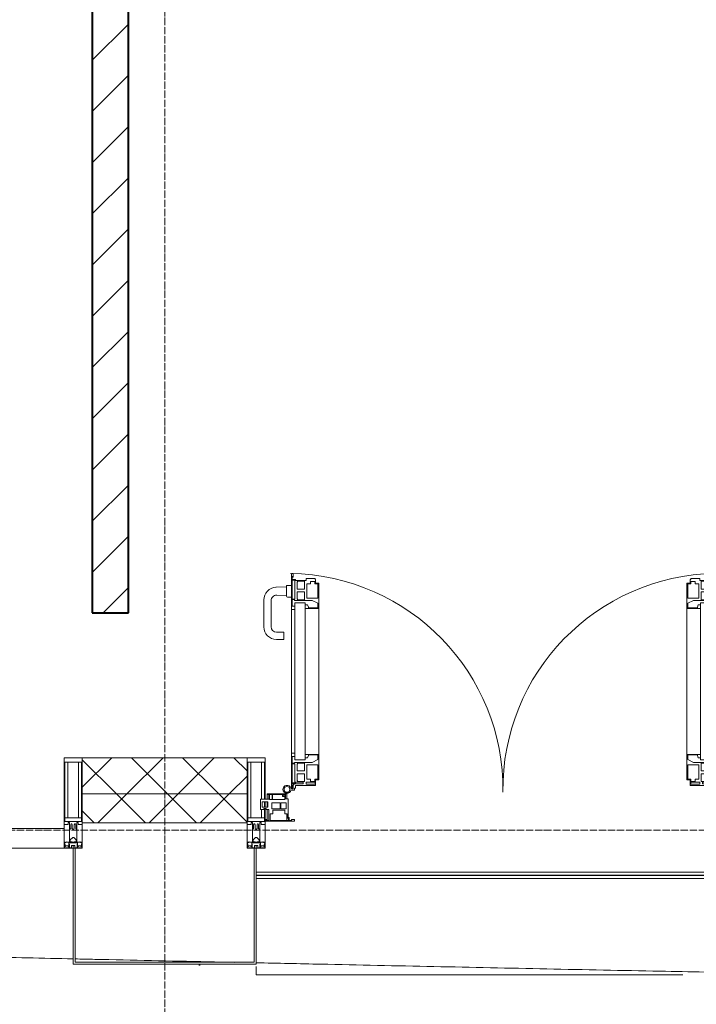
# Model space of a CAD drawing. Header units: millimetres. Extents: x 5617 to 106049, y 7718 to 209339.
# Tile 26 of 63: x 40519 to 42387, y 14919 to 17638. Entities that reach past the tile are written whole.
import ezdxf

# ---------------------------------------------------------------- set-up
doc = ezdxf.new("R2010")
doc.units = ezdxf.units.MM
doc.linetypes.add('ADSK_Линия сетки', pattern=[25, 20, -2.5, 0, -2.5])
doc.linetypes.add('Линия сетки', pattern=[25, 20, -2.5, 0, -2.5])
for name, color, linetype, lineweight in [('Двери', 7, 'Continuous', 18), ('Импосты витража', 7, 'Continuous', 18), ('Колонны', 7, 'Continuous', 18), ('Ограждение', 7, 'Continuous', 18), ('Оси', 7, 'Continuous', 9), ('Панели витража', 7, 'Continuous', 18), ('Поручни', 7, 'Continuous', 18), ('Стены разрез', 7, 'Continuous', 40), ('Стены штриховка', 7, 'Continuous', 40), ('Форма', 7, 'Continuous', 18), ('Формообразующий элемент-перекрытие', 7, 'Continuous', 18), ('Элементы узлов', 7, 'Continuous', 18)]:
    doc.layers.add(name, color=color, linetype=linetype, lineweight=lineweight)
pattern_1 = [(45, (0, 0), (-70.71068, 70.71068), []), (135, (0, 0), (-70.71068, -70.71068), [])]

# ---------------------------------------------------------------- blocks, each defined once
blk = doc.blocks.new('135_SLK_K4_AR_rvt-1-МКСС_К4_L18_61_500_')
at = {"layer": 'Стены разрез', "lineweight": 9, "true_color": 0xaaaaaa}
h = blk.add_hatch(dxfattribs=at)
h.set_pattern_fill('FP_3', color=253, style=0, pattern_type=2)
h.set_pattern_definition([(45, (0, 0), (-70.71068, 70.71068), [])])
h.paths.add_polyline_path([(114950, 16000), (115050, 16000), (115050, 19400), (114950, 19400), (114950, 16379)])
at = {"layer": 'Стены разрез', "color": 253, "true_color": 0xaaaaaa}
for p, q in [((114950, 19400), (114950, 16000)), ((115050, 16000), (115050, 19300)), ((114950, 16000), (115050, 16000))]:
    blk.add_line(p, q, dxfattribs=at)
blk = doc.blocks.new('A_PAN_ALU_Door_Double - EXT_1_Double_EQ-7506763-МКСС_К4_L18_61_500_')
at = {"layer": 'Двери', "color": 253, "lineweight": 5, "true_color": 0xaaaaaa}
for p, q in [((-575.1, -160.7), (-585.4, -160.7)), ((-575.1, -165.6), (-575.1, -160.7)), ((575.1, -160.7), (585.4, -160.7)), ((575.1, -165.6), (575.1, -160.7)), ((-583.7, -164.2), (-583.7, -262.2)), ((-581.6, -179.2), (-581.6, -164.2)), ((-581.6, -164.2), (-578.6, -164.2)), ((-572.9, -179.2), (-581.6, -179.2)), ((-581.6, -233.4), (-581.6, -180.9)), ((-581.6, -180.9), (-574.6, -180.9)), ((-578.6, -164.2), (-578.6, -174.5)), ((-575.5, -177.5), (-551.3, -177.5)), ((-572.4, -165.6), (-575.1, -165.6)), ((-574.6, -180.9), (-574.6, -233.4)), ((-572.9, -182.2), (-572.9, -179.2)), ((-551.3, -182.2), (-572.9, -182.2)), ((-572.4, -173.3), (-572.4, -165.6)), ((-517.1, -173.3), (-572.4, -173.3)), ((-567.6, -186.7), (-566.1, -184)), ((-567.6, -205.7), (-567.6, -186.7)), ((-566.1, -184), (-547.7, -184)), ((-551.3, -177.5), (-551.3, -182.2)), ((-547.7, -184), (-547.7, -205.7)), ((-543.6, -182.2), (-543.6, -176.7)), ((-543.6, -176.7), (-518.6, -176.7)), ((-518.6, -182.2), (-543.6, -182.2)), ((-531.2, -191), (-531.2, -184.4)), ((-531.2, -184.4), (-518.8, -184.4)), ((-518.8, -184.4), (-518.8, -191)), ((-518.6, -176.7), (-518.6, -182.2)), ((-517.1, -189.3), (-517.1, -173.3)), ((-508.2, -189.3), (-517.1, -189.3)), ((-508.2, -259.2), (-508.2, -189.3)), ((508.2, -189.3), (517.1, -189.3)), ((508.2, -259.2), (508.2, -189.3)), ((517.1, -173.3), (572.4, -173.3)), ((517.1, -189.3), (517.1, -173.3)), ((518.6, -176.7), (518.6, -182.2)), ((543.6, -176.7), (518.6, -176.7)), ((518.6, -182.2), (543.6, -182.2)), ((518.8, -184.4), (518.8, -191)), ((531.2, -184.4), (518.8, -184.4)), ((531.2, -191), (531.2, -184.4)), ((543.6, -182.2), (543.6, -176.7)), ((547.7, -184), (547.7, -205.7)), ((566.1, -184), (547.7, -184)), ((551.3, -177.5), (551.3, -182.2)), ((575.5, -177.5), (551.3, -177.5)), ((551.3, -182.2), (572.9, -182.2)), ((567.6, -186.7), (566.1, -184)), ((567.6, -205.7), (567.6, -186.7)), ((572.4, -165.6), (575.1, -165.6)), ((572.4, -173.3), (572.4, -165.6)), ((572.9, -179.2), (581.6, -179.2)), ((572.9, -182.2), (572.9, -179.2)), ((574.6, -180.9), (574.6, -233.4)), ((581.6, -180.9), (574.6, -180.9)), ((581.6, -164.2), (578.6, -164.2)), ((578.6, -164.2), (578.6, -174.5)), ((581.6, -179.2), (581.6, -164.2)), ((581.6, -233.4), (581.6, -180.9)), ((583.7, -164.2), (583.7, -262.2)), ((-547.7, -205.7), (-567.6, -205.7)), ((-567.6, -232.6), (-567.6, -213.6)), ((-567.6, -213.6), (-547.7, -213.6)), ((-547.7, -213.6), (-547.7, -235.3)), ((-541.3, -230.6), (-541.3, -191)), ((-541.3, -191), (-531.2, -191)), ((-518.8, -191), (-510.6, -191)), ((-510.6, -191), (-510.6, -230.6)), ((510.6, -191), (510.6, -230.6)), ((518.8, -191), (510.6, -191)), ((541.3, -191), (531.2, -191)), ((541.3, -230.6), (541.3, -191)), ((547.7, -205.7), (567.6, -205.7)), ((567.6, -213.6), (547.7, -213.6)), ((547.7, -213.6), (547.7, -235.3)), ((567.6, -232.6), (567.6, -213.6)), ((-583.7, -244.2), (-583.7, -677.3)), ((-574.6, -233.4), (-581.6, -233.4)), ((-581.6, -253.1), (-581.6, -235.1)), ((-581.6, -235.1), (-575.4, -235.1)), ((-575.4, -235.1), (-575.4, -237.1)), ((-575.4, -237.1), (-526.4, -237.1)), ((-574.6, -244.2), (-546, -244.2)), ((-574.6, -244.2), (-574.6, -677.3)), ((-566.1, -235.3), (-567.6, -232.6)), ((-547.7, -235.3), (-566.1, -235.3)), ((-546, -677.3), (-546, -244.2)), ((-510.6, -230.6), (-541.3, -230.6)), ((-526.4, -237.1), (-510.6, -244.7)), ((-510.6, -244.7), (-510.6, -257.7)), ((510.6, -230.6), (541.3, -230.6)), ((526.4, -237.1), (510.6, -244.7)), ((510.6, -244.7), (510.6, -257.7)), ((575.4, -237.1), (526.4, -237.1)), ((546, -677.3), (546, -244.2)), ((574.6, -244.2), (546, -244.2)), ((547.7, -235.3), (566.1, -235.3)), ((566.1, -235.3), (567.6, -232.6)), ((574.6, -233.4), (581.6, -233.4)), ((574.6, -244.2), (574.6, -677.3)), ((575.4, -235.1), (575.4, -237.1)), ((581.6, -235.1), (575.4, -235.1)), ((581.6, -253.1), (581.6, -235.1)), ((583.7, -244.2), (583.7, -677.3)), ((-583.7, -262.2), (-574.6, -262.2)), ((-574.6, -253.1), (-581.6, -253.1)), ((-574.6, -262.2), (-574.6, -253.1)), ((-539.3, -249.6), (-546, -249.6)), ((-546, -249.6), (-546, -259.2)), ((-546, -259.2), (-508.2, -259.2)), ((-537.1, -255.7), (-539.3, -249.6)), ((-537.1, -257.7), (-537.1, -255.7)), ((-510.6, -257.7), (-537.1, -257.7)), ((-508.2, -662.3), (-508.2, -259.2)), ((546, -259.2), (508.2, -259.2)), ((508.2, -662.3), (508.2, -259.2)), ((510.6, -257.7), (537.1, -257.7)), ((537.1, -255.7), (539.3, -249.6)), ((537.1, -257.7), (537.1, -255.7)), ((539.3, -249.6), (546, -249.6)), ((546, -249.6), (546, -259.2)), ((574.6, -253.1), (581.6, -253.1)), ((574.6, -262.2), (574.6, -253.1)), ((583.7, -262.2), (574.6, -262.2)), ((-574.6, -659.3), (-583.7, -659.3)), ((-583.7, -659.3), (-583.7, -758.9)), ((-574.6, -659.3), (-583.7, -659.3)), ((-583.7, -659.3), (-583.7, -758.9)), ((-581.6, -686.5), (-581.6, -668.4)), ((-581.6, -668.4), (-574.6, -668.4)), ((-581.6, -686.5), (-581.6, -668.4)), ((-581.6, -668.4), (-574.6, -668.4)), ((-574.6, -668.4), (-574.6, -659.3)), ((-574.6, -668.4), (-574.6, -659.3)), ((-574.6, -677.3), (-546, -677.3)), ((-508.2, -662.3), (-546, -662.3)), ((-546, -662.3), (-546, -672)), ((-508.2, -662.3), (-546, -662.3)), ((-546, -662.3), (-546, -672)), ((-546, -672), (-539.3, -672)), ((-546, -672), (-539.3, -672)), ((-539.3, -672), (-537.1, -665.9)), ((-539.3, -672), (-537.1, -665.9)), ((-537.1, -665.9), (-537.1, -663.8)), ((-537.1, -663.8), (-510.6, -663.8)), ((-537.1, -665.9), (-537.1, -663.8)), ((-537.1, -663.8), (-510.6, -663.8)), ((-510.6, -676.8), (-526.4, -684.5)), ((-510.6, -676.8), (-526.4, -684.5)), ((-510.6, -663.8), (-510.6, -676.8)), ((-510.6, -663.8), (-510.6, -676.8)), ((-508.2, -732.3), (-508.2, -662.3)), ((-508.2, -732.3), (-508.2, -662.3)), ((508.2, -662.3), (546, -662.3)), ((508.2, -732.3), (508.2, -662.3)), ((508.2, -662.3), (546, -662.3)), ((508.2, -732.3), (508.2, -662.3)), ((510.6, -663.8), (510.6, -676.8)), ((537.1, -663.8), (510.6, -663.8)), ((510.6, -663.8), (510.6, -676.8)), ((537.1, -663.8), (510.6, -663.8)), ((510.6, -676.8), (526.4, -684.5)), ((510.6, -676.8), (526.4, -684.5)), ((537.1, -665.9), (537.1, -663.8)), ((537.1, -665.9), (537.1, -663.8)), ((539.3, -672), (537.1, -665.9)), ((539.3, -672), (537.1, -665.9)), ((546, -672), (539.3, -672)), ((546, -672), (539.3, -672)), ((546, -662.3), (546, -672)), ((546, -662.3), (546, -672)), ((574.6, -677.3), (546, -677.3)), ((574.6, -659.3), (583.7, -659.3)), ((574.6, -668.4), (574.6, -659.3)), ((574.6, -659.3), (583.7, -659.3)), ((574.6, -668.4), (574.6, -659.3)), ((581.6, -668.4), (574.6, -668.4)), ((581.6, -668.4), (574.6, -668.4)), ((581.6, -686.5), (581.6, -668.4)), ((581.6, -686.5), (581.6, -668.4)), ((583.7, -659.3), (583.7, -758.9)), ((583.7, -659.3), (583.7, -758.9)), ((-575.4, -686.5), (-581.6, -686.5)), ((-575.4, -686.5), (-581.6, -686.5)), ((-581.6, -740.6), (-581.6, -688.2)), ((-581.6, -688.2), (-574.6, -688.2)), ((-581.6, -740.6), (-581.6, -688.2)), ((-581.6, -688.2), (-574.6, -688.2)), ((-526.4, -684.5), (-575.4, -684.5)), ((-575.4, -684.5), (-575.4, -686.5)), ((-526.4, -684.5), (-575.4, -684.5)), ((-575.4, -684.5), (-575.4, -686.5)), ((-574.6, -688.2), (-574.6, -740.6)), ((-574.6, -688.2), (-574.6, -740.6)), ((-567.6, -688.9), (-566.1, -686.3)), ((-567.6, -688.9), (-566.1, -686.3)), ((-567.6, -708), (-567.6, -688.9)), ((-567.6, -708), (-567.6, -688.9)), ((-566.1, -686.3), (-547.7, -686.3)), ((-566.1, -686.3), (-547.7, -686.3)), ((-547.7, -686.3), (-547.7, -708)), ((-547.7, -686.3), (-547.7, -708)), ((-541.3, -730.5), (-541.3, -691)), ((-541.3, -691), (-510.6, -691)), ((-541.3, -730.5), (-541.3, -691)), ((-541.3, -691), (-510.6, -691)), ((-510.6, -691), (-510.6, -730.6)), ((-510.6, -691), (-510.6, -730.6)), ((541.3, -691), (510.6, -691)), ((510.6, -691), (510.6, -730.6)), ((541.3, -691), (510.6, -691)), ((510.6, -691), (510.6, -730.6)), ((526.4, -684.5), (575.4, -684.5)), ((526.4, -684.5), (575.4, -684.5)), ((541.3, -730.5), (541.3, -691)), ((541.3, -730.5), (541.3, -691)), ((547.7, -686.3), (547.7, -708)), ((566.1, -686.3), (547.7, -686.3)), ((547.7, -686.3), (547.7, -708)), ((566.1, -686.3), (547.7, -686.3)), ((567.6, -688.9), (566.1, -686.3)), ((567.6, -688.9), (566.1, -686.3)), ((567.6, -708), (567.6, -688.9)), ((567.6, -708), (567.6, -688.9)), ((581.6, -688.2), (574.6, -688.2)), ((574.6, -688.2), (574.6, -740.6)), ((581.6, -688.2), (574.6, -688.2)), ((574.6, -688.2), (574.6, -740.6)), ((575.4, -684.5), (575.4, -686.5)), ((575.4, -684.5), (575.4, -686.5)), ((575.4, -686.5), (581.6, -686.5)), ((575.4, -686.5), (581.6, -686.5)), ((581.6, -740.6), (581.6, -688.2)), ((581.6, -740.6), (581.6, -688.2)), ((-547.7, -708), (-567.6, -708)), ((-547.7, -708), (-567.6, -708)), ((-567.6, -734.8), (-567.6, -715.8)), ((-567.6, -715.8), (-547.7, -715.8)), ((-567.6, -734.8), (-567.6, -715.8)), ((-567.6, -715.8), (-547.7, -715.8)), ((-547.7, -715.8), (-547.7, -737.5)), ((-547.7, -715.8), (-547.7, -737.5)), ((-531.2, -730.5), (-541.3, -730.5)), ((-531.2, -730.5), (-541.3, -730.5)), ((-531.2, -737.1), (-531.2, -730.5)), ((-531.2, -737.1), (-531.2, -730.5)), ((-510.6, -730.6), (-518.8, -730.6)), ((-518.8, -730.6), (-518.8, -737.1)), ((-510.6, -730.6), (-518.8, -730.6)), ((-518.8, -730.6), (-518.8, -737.1)), ((-517.1, -741.8), (-517.1, -732.3)), ((-517.1, -732.3), (-508.2, -732.3)), ((-517.1, -741.8), (-517.1, -732.3)), ((-517.1, -732.3), (-508.2, -732.3)), ((517.1, -732.3), (508.2, -732.3)), ((517.1, -732.3), (508.2, -732.3)), ((510.6, -730.6), (518.8, -730.6)), ((510.6, -730.6), (518.8, -730.6)), ((517.1, -741.8), (517.1, -732.3)), ((517.1, -741.8), (517.1, -732.3)), ((518.8, -730.6), (518.8, -737.1)), ((518.8, -730.6), (518.8, -737.1)), ((531.2, -730.5), (541.3, -730.5)), ((531.2, -737.1), (531.2, -730.5)), ((531.2, -730.5), (541.3, -730.5)), ((531.2, -737.1), (531.2, -730.5)), ((547.7, -708), (567.6, -708)), ((547.7, -708), (567.6, -708)), ((567.6, -715.8), (547.7, -715.8)), ((547.7, -715.8), (547.7, -737.5)), ((567.6, -715.8), (547.7, -715.8)), ((547.7, -715.8), (547.7, -737.5)), ((567.6, -734.8), (567.6, -715.8)), ((567.6, -734.8), (567.6, -715.8)), ((-583.7, -758.9), (-578.6, -758.9)), ((-583.7, -758.9), (-578.6, -758.9)), ((-574.6, -740.6), (-581.6, -740.6)), ((-574.6, -740.6), (-581.6, -740.6)), ((-581.6, -750.3), (-581.6, -742.3)), ((-581.6, -742.3), (-572.9, -742.3)), ((-581.6, -750.3), (-581.6, -742.3)), ((-581.6, -742.3), (-572.9, -742.3)), ((-579.8, -750.3), (-581.6, -750.3)), ((-579.8, -750.3), (-581.6, -750.3)), ((-578.6, -748.9), (-579.8, -748.9)), ((-579.8, -748.9), (-579.8, -750.3)), ((-578.6, -748.9), (-579.8, -748.9)), ((-579.8, -748.9), (-579.8, -750.3)), ((-578.6, -758.9), (-578.6, -748.9)), ((-578.6, -758.9), (-578.6, -748.9)), ((-572.9, -742.3), (-572.9, -739.3)), ((-572.9, -739.3), (-543.6, -739.3)), ((-572.9, -742.3), (-572.9, -739.3)), ((-572.9, -739.3), (-543.6, -739.3)), ((-566.1, -737.5), (-567.6, -734.8)), ((-566.1, -737.5), (-567.6, -734.8)), ((-547.7, -737.5), (-566.1, -737.5)), ((-547.7, -737.5), (-566.1, -737.5)), ((-543.6, -739.3), (-543.6, -744.8)), ((-543.6, -739.3), (-543.6, -744.8)), ((-543.6, -744.8), (-518.6, -744.8)), ((-543.6, -744.8), (-518.6, -744.8)), ((-518.8, -737.1), (-531.2, -737.1)), ((-518.8, -737.1), (-531.2, -737.1)), ((-518.6, -744.8), (-518.6, -741.8)), ((-518.6, -741.8), (-517.1, -741.8)), ((-518.6, -744.8), (-518.6, -741.8)), ((-518.6, -741.8), (-517.1, -741.8)), ((518.6, -741.8), (517.1, -741.8)), ((518.6, -741.8), (517.1, -741.8)), ((518.6, -744.8), (518.6, -741.8)), ((518.6, -744.8), (518.6, -741.8)), ((543.6, -744.8), (518.6, -744.8)), ((543.6, -744.8), (518.6, -744.8)), ((518.8, -737.1), (531.2, -737.1)), ((518.8, -737.1), (531.2, -737.1)), ((543.6, -739.3), (543.6, -744.8)), ((572.9, -739.3), (543.6, -739.3)), ((543.6, -739.3), (543.6, -744.8)), ((572.9, -739.3), (543.6, -739.3)), ((547.7, -737.5), (566.1, -737.5)), ((547.7, -737.5), (566.1, -737.5)), ((566.1, -737.5), (567.6, -734.8)), ((566.1, -737.5), (567.6, -734.8)), ((572.9, -742.3), (572.9, -739.3)), ((572.9, -742.3), (572.9, -739.3)), ((581.6, -742.3), (572.9, -742.3)), ((581.6, -742.3), (572.9, -742.3)), ((574.6, -740.6), (581.6, -740.6)), ((574.6, -740.6), (581.6, -740.6)), ((578.6, -748.9), (579.8, -748.9)), ((578.6, -758.9), (578.6, -748.9)), ((578.6, -748.9), (579.8, -748.9)), ((578.6, -758.9), (578.6, -748.9)), ((583.7, -758.9), (578.6, -758.9)), ((583.7, -758.9), (578.6, -758.9)), ((579.8, -748.9), (579.8, -750.3)), ((579.8, -748.9), (579.8, -750.3)), ((579.8, -750.3), (581.6, -750.3)), ((579.8, -750.3), (581.6, -750.3)), ((581.6, -750.3), (581.6, -742.3)), ((581.6, -750.3), (581.6, -742.3))]:
    blk.add_line(p, q, dxfattribs=at)
at = {"layer": 'Двери', "lineweight": 5}
for p, q in [((-625.1, -576.5), (-605.1, -576.5)), ((-605.1, -596.5), (-625.1, -596.5)), ((-605.1, -576.5), (-605.1, -596.5)), ((625.1, -576.5), (605.1, -576.5)), ((605.1, -576.5), (605.1, -596.5)), ((605.1, -596.5), (625.1, -596.5)), ((-660.1, -685.7), (-660.1, -611.5)), ((-640.1, -611.5), (-640.1, -683.8)), ((640.1, -611.5), (640.1, -683.8)), ((660.1, -685.7), (660.1, -611.5)), ((-624.5, -698.8), (-597.6, -697.7)), ((-597.6, -723.5), (-597.6, -696)), ((-595.1, -693.5), (-583.6, -693.5)), ((595.1, -693.5), (583.6, -693.5)), ((597.6, -723.5), (597.6, -696)), ((624.5, -698.8), (597.6, -697.7)), ((-597.6, -721.7), (-626.4, -720.7)), ((-583.6, -726), (-595.1, -726)), ((583.6, -726), (595.1, -726)), ((597.6, -721.7), (626.4, -720.7))]:
    blk.add_line(p, q, dxfattribs=at)
at = {"layer": 'Двери', "color": 253, "lineweight": 5, "true_color": 0xaaaaaa}
for centre, radius, start, end in [((-596.2, -162.7), 11, 9.9716, 343.953), ((-596.2, -162.6), 8, 90, 270), ((-596.2, -162.6), 8, 270, 90), ((596.2, -162.7), 11, 196.047, 170.0284), ((596.2, -162.6), 8, 90, 270), ((596.2, -162.6), 8, 270, 90), ((-583.7, -166.3), 2.03, 90, 163.9279), ((-575.5, -174.5), 3, 180, 270), ((575.5, -174.5), 3, 270, 0), ((583.7, -166.3), 2.03, 16.0721, 90)]:
    blk.add_arc(centre, radius, start, end, dxfattribs=at)
at = {"layer": 'Двери', "color": 254, "lineweight": 5, "true_color": 0xd4d4d4}
for centre, start, end in [((-596.2, -162.6), 270.9387, 0.704), ((596.2, -162.6), 179.296, 269.0613)]:
    blk.add_arc(centre, 596.2, start, end, dxfattribs=at)
at = {"layer": 'Двери', "lineweight": 5}
for centre, radius, start, end in [((-625.1, -611.5), 35, 90, 180), ((-625.1, -611.5), 15, 90, 180), ((625.1, -611.5), 35, 0, 90), ((625.1, -611.5), 15, 0, 90), ((-625.1, -685.7), 35, 180, 267.8055), ((-625.1, -683.8), 15, 180, 272.1944), ((-595.1, -696), 2.5, 90, 180), ((595.1, -696), 2.5, 0, 90), ((625.1, -683.8), 15, 267.8056, 0), ((625.1, -685.7), 35, 272.1945, 0), ((-595.1, -723.5), 2.5, 180, 270), ((595.1, -723.5), 2.5, 270, 0)]:
    blk.add_arc(centre, radius, start, end, dxfattribs=at)
at = {"layer": 'Панели витража', "color": 253, "lineweight": 5, "true_color": 0xaaaaaa}
for p, q in [((-654.3, -79.5), (-654.3, -74.5)), ((-654.3, -74.5), (-575.3, -74.5)), ((-652.8, -79.5), (-654.3, -79.5)), ((-652.8, -76.7), (-652.8, -79.5)), ((-646.3, -76.7), (-652.8, -76.7)), ((-651.2, -76.7), (-651.2, -106.6)), ((-646.3, -106.6), (-646.3, -76.7)), ((-592, -76.3), (-642.4, -76.3)), ((-642.4, -76.3), (-642.4, -95.5)), ((-596.2, -95.5), (-596.2, -76.2)), ((-592, -83.1), (-592, -76.3)), ((-590.3, -76.5), (-590.3, -84.8)), ((-583.9, -76.5), (-590.3, -76.5)), ((-583.9, -79.5), (-583.9, -76.5)), ((-575.3, -79.5), (-583.9, -79.5)), ((-575.3, -74.5), (-575.3, -79.5)), ((575.3, -74.5), (654.3, -74.5)), ((575.3, -79.5), (575.3, -74.5)), ((583.9, -79.5), (575.3, -79.5)), ((583.9, -76.5), (583.9, -79.5)), ((590.3, -76.5), (583.9, -76.5)), ((590.3, -84.8), (590.3, -76.5)), ((592, -76.3), (592, -83.1)), ((642.4, -76.3), (592, -76.3)), ((596.2, -76.2), (596.2, -95.5)), ((642.4, -95.5), (642.4, -76.3)), ((646.3, -76.7), (646.3, -106.6)), ((652.8, -76.7), (646.3, -76.7)), ((651.2, -106.6), (651.2, -76.7)), ((652.8, -79.5), (652.8, -76.7)), ((654.3, -79.5), (652.8, -79.5)), ((654.3, -74.5), (654.3, -79.5)), ((-669.2, -106.6), (-660.2, -106.6)), ((-669.2, -135.1), (-669.2, -106.6)), ((-660.2, -106.6), (-660.2, -110.1)), ((-653.3, -106.6), (-646.3, -106.6)), ((-653.3, -110.1), (-653.3, -106.6)), ((-642.4, -95.5), (-635.3, -95.5)), ((-637.8, -108.8), (-637.8, -125)), ((-615.2, -108.8), (-637.8, -108.8)), ((-635.3, -95.5), (-635.3, -105)), ((-635.3, -105), (-602.1, -105)), ((-615.2, -125), (-615.2, -108.8)), ((-613, -108.8), (-613, -125)), ((-598.7, -108.8), (-613, -108.8)), ((-602.1, -95.5), (-595.8, -95.5)), ((-602.1, -105), (-602.1, -95.5)), ((-598.7, -125), (-598.7, -108.8)), ((-595.8, -89), (-595, -88.2)), ((-595.8, -95.5), (-595.8, -89)), ((-595, -83.1), (-592, -83.1)), ((-595, -88.2), (-595, -83.1)), ((-593.3, -84.8), (-593.3, -136.5)), ((-590.3, -84.8), (-593.3, -84.8)), ((593.3, -84.8), (590.3, -84.8)), ((592, -83.1), (595, -83.1)), ((593.3, -136.5), (593.3, -84.8)), ((595, -83.1), (595, -88.2)), ((595, -88.2), (595.8, -89)), ((595.8, -89), (595.8, -95.5)), ((595.8, -95.5), (602.1, -95.5)), ((598.7, -108.8), (598.7, -125)), ((613, -108.8), (598.7, -108.8)), ((602.1, -95.5), (602.1, -105)), ((602.1, -105), (635.3, -105)), ((613, -125), (613, -108.8)), ((615.2, -108.8), (615.2, -125)), ((637.8, -108.8), (615.2, -108.8)), ((635.3, -95.5), (642.4, -95.5)), ((635.3, -105), (635.3, -95.5)), ((637.8, -125), (637.8, -108.8)), ((646.3, -106.6), (653.3, -106.6)), ((653.3, -106.6), (653.3, -110.1)), ((660.2, -106.6), (669.2, -106.6)), ((660.2, -110.1), (660.2, -106.6)), ((669.2, -106.6), (669.2, -135.1)), ((-645.9, -135.1), (-669.2, -135.1)), ((-664.2, -113.4), (-664.2, -128.4)), ((-649.2, -113.4), (-664.2, -113.4)), ((-664.2, -128.4), (-649.2, -128.4)), ((-660.2, -110.1), (-653.3, -110.1)), ((-651.2, -113.4), (-651.2, -128.4)), ((-651.2, -135.1), (-651.2, -148.5)), ((-649.2, -128.4), (-649.2, -113.4)), ((-645.9, -148.5), (-645.9, -135.1)), ((-644.3, -134.5), (-644.3, -148.2)), ((-637.3, -134.5), (-644.3, -134.5)), ((-637.8, -125), (-615.2, -125)), ((-637.3, -148.2), (-637.3, -134.5)), ((-635.9, -134.2), (-635.9, -148.4)), ((-601.9, -134.2), (-635.9, -134.2)), ((-613, -125), (-598.7, -125)), ((-601.9, -142.8), (-601.9, -134.2)), ((598.7, -125), (613, -125)), ((635.9, -134.2), (601.9, -134.2)), ((601.9, -134.2), (601.9, -142.8)), ((615.2, -125), (637.8, -125)), ((635.9, -148.4), (635.9, -134.2)), ((637.3, -134.5), (637.3, -148.2)), ((644.3, -134.5), (637.3, -134.5)), ((644.3, -148.2), (644.3, -134.5)), ((645.9, -135.1), (645.9, -148.5)), ((669.2, -135.1), (645.9, -135.1)), ((649.2, -113.4), (649.2, -128.4)), ((664.2, -113.4), (649.2, -113.4)), ((649.2, -128.4), (664.2, -128.4)), ((651.2, -128.4), (651.2, -113.4)), ((651.2, -148.5), (651.2, -135.1)), ((653.3, -110.1), (660.2, -110.1)), ((664.2, -128.4), (664.2, -113.4)), ((-651.2, -148.5), (-645.9, -148.5)), ((-651.2, -150), (-651.2, -148.5)), ((-600.3, -150), (-651.2, -150)), ((-644.3, -148.2), (-637.3, -148.2)), ((-635.9, -148.4), (-608.9, -148.4)), ((-608.9, -142.8), (-601.9, -142.8)), ((-608.9, -148.4), (-608.9, -142.8)), ((-607.5, -144.4), (-607.5, -148.7)), ((-601.5, -144.4), (-607.5, -144.4)), ((-607.5, -148.7), (-601.5, -148.7)), ((-601.5, -148.7), (-601.5, -144.4)), ((-600.3, -136.5), (-600.3, -150)), ((-593.3, -136.5), (-600.3, -136.5)), ((-600.3, -150), (-596.2, -150)), ((-596.2, -150), (-596.2, -136.5)), ((600.3, -136.5), (593.3, -136.5)), ((596.2, -136.5), (596.2, -150)), ((596.2, -150), (600.3, -150)), ((600.3, -150), (600.3, -136.5)), ((651.2, -150), (600.3, -150)), ((601.5, -144.4), (601.5, -148.7)), ((607.5, -144.4), (601.5, -144.4)), ((601.5, -148.7), (607.5, -148.7)), ((601.9, -142.8), (608.9, -142.8)), ((607.5, -148.7), (607.5, -144.4)), ((608.9, -142.8), (608.9, -148.4)), ((608.9, -148.4), (635.9, -148.4)), ((637.3, -148.2), (644.3, -148.2)), ((645.9, -148.5), (651.2, -148.5)), ((651.2, -148.5), (651.2, -150))]:
    blk.add_line(p, q, dxfattribs=at)
blk = doc.blocks.new('Rectangular Mullion - 50Wx250H-2623690-МКСС_К4_L18_61_500_')
at = {"layer": 'Элементы узлов', "color": 253, "lineweight": 5, "true_color": 0xaaaaaa}
for p, q in [((-25, 65.2), (-25, 250)), ((-25, 250), (0, 250)), ((25, 250), (0, 250)), ((25, 65.2), (25, 250)), ((-23, 237.3), (0, 237.3)), ((-23, 237.3), (-23, 73.6)), ((-14.9, 84), (-14.9, 237.3)), ((23, 237.3), (0, 237.3)), ((14.9, 84), (14.9, 237.3)), ((23, 237.3), (23, 73.6)), ((0, 84), (-23, 84)), ((0, 84), (23, 84)), ((-14, 65.2), (-25, 65.2)), ((-0.5, 73.6), (-23, 73.6)), ((-14, 71.3), (-14, 65.2)), ((-10, 71.3), (-14, 71.3)), ((-10, 53), (-10, 71.3)), ((-8.7, 53), (-7, 54.7)), ((-7, 65.2), (-5.9, 67.3)), ((-7, 65.2), (-7, 54.7)), ((-4.1, 67.3), (-5.9, 67.3)), ((-4.1, 67.3), (-2.9, 65.1)), ((-2.9, 65.1), (-2.9, 54.6)), ((-1.3, 53), (-2.9, 54.6)), ((0.5, 73.6), (23, 73.6)), ((1.3, 53), (2.9, 54.6)), ((4.1, 67.3), (2.9, 65.1)), ((2.9, 65.1), (2.9, 54.6)), ((4.1, 67.3), (5.9, 67.3)), ((7, 65.2), (5.9, 67.3)), ((7, 65.2), (7, 54.7)), ((8.7, 53), (7, 54.7)), ((10, 71.3), (14, 71.3)), ((10, 53), (10, 71.3)), ((14, 71.3), (14, 65.2)), ((14, 65.2), (25, 65.2)), ((-8.7, 53), (-10, 53)), ((-10, 53), (-10, 17)), ((-8.5, 23), (-1.5, 30)), ((-1.5, 30), (0, 30)), ((0, 53), (-1.3, 53)), ((0, 53), (1.3, 53)), ((1.5, 30), (0, 30)), ((8.5, 23), (1.5, 30)), ((8.7, 53), (10, 53)), ((10, 53), (10, 17)), ((-23.8, 14.6), (-25, 14.2)), ((-25, 0), (-25, 14.2)), ((-22.3, 17), (-23.8, 17)), ((-23.8, 17), (-23.8, 14.6)), ((-22.5, 10.6), (-23.8, 14.6)), ((-22.5, 10.6), (-23.7, 9.9)), ((-23.7, 1.3), (-23.7, 9.9)), ((-23.7, 1.3), (-11.8, 1.3)), ((-23.2, 10.2), (-22.5, 8)), ((-22.5, 8), (-22.5, 4.5)), ((-21.3, 4.5), (-22.5, 4.5)), ((-22.3, 17), (-22.3, 16)), ((-22.3, 16), (-21.3, 16)), ((-19, 17.6), (-21.3, 16)), ((-21.3, 4.5), (-21.3, 6.5)), ((-21.3, 6.5), (-14.2, 6.5)), ((-18.4, 16.6), (-19, 17.6)), ((-7.4, 16.6), (-18.4, 16.6)), ((-14.2, 6.5), (-14.2, 4.5)), ((-13.2, 4.5), (-14.2, 4.5)), ((-13.2, 4.5), (-12.2, 7.2)), ((-12.7, 7.6), (-11.3, 11.4)), ((-12.7, 7.6), (-11.8, 6.9)), ((-12.2, 9), (-12.2, 14.8)), ((-12.2, 14.8), (0, 14.8)), ((-11.8, 1.3), (-11.8, 6.9)), ((-10.5, 11.2), (-11.3, 11.4)), ((-10.5, 1.5), (-10.5, 11.2)), ((-4.8, 1.5), (-10.5, 1.5)), ((-10, 17), (-7.5, 17)), ((-8.5, 18.5), (-8.5, 23)), ((-7.5, 18.5), (-8.5, 18.5)), ((-7.5, 17), (-7.5, 18.5)), ((-7.4, 18), (-7.4, 16.6)), ((-2.6, 18), (-7.4, 18)), ((0, 8), (-4.8, 8)), ((-4.8, 1.5), (-4.8, 8)), ((-2.6, 18), (-2.6, 16.8)), ((-2.6, 16.8), (0, 16.8)), ((2.6, 16.8), (0, 16.8)), ((0, 14.8), (0, 16.8)), ((0, 14.8), (0, 16.8)), ((12.2, 14.8), (0, 14.8)), ((0, 0), (0, 8)), ((0, 8), (4.8, 8)), ((0, 0), (0, 8)), ((2.6, 18), (2.6, 16.8)), ((2.6, 18), (7.4, 18)), ((4.8, 1.5), (4.8, 8)), ((4.8, 1.5), (10.5, 1.5)), ((7.4, 18), (7.4, 16.6)), ((7.4, 16.6), (18.4, 16.6)), ((7.5, 18.5), (8.5, 18.5)), ((7.5, 17), (7.5, 18.5)), ((10, 17), (7.5, 17)), ((8.5, 18.5), (8.5, 23)), ((10.5, 11.2), (11.3, 11.4)), ((10.5, 1.5), (10.5, 11.2)), ((12.7, 7.6), (11.3, 11.4)), ((12.7, 7.6), (11.8, 6.9)), ((11.8, 1.3), (11.8, 6.9)), ((23.7, 1.3), (11.8, 1.3)), ((12.2, 9), (12.2, 14.8)), ((13.2, 4.5), (12.2, 7.2)), ((13.2, 4.5), (14.2, 4.5)), ((21.3, 6.5), (14.2, 6.5)), ((14.2, 6.5), (14.2, 4.5)), ((18.4, 16.6), (19, 17.6)), ((19, 17.6), (21.3, 16)), ((22.3, 16), (21.3, 16)), ((21.3, 4.5), (21.3, 6.5)), ((21.3, 4.5), (22.5, 4.5)), ((22.3, 17), (22.3, 16)), ((22.3, 17), (23.8, 17)), ((22.5, 10.6), (23.8, 14.6)), ((22.5, 10.6), (23.7, 9.9)), ((23.2, 10.2), (22.5, 8)), ((22.5, 8), (22.5, 4.5)), ((23.7, 1.3), (23.7, 9.9)), ((23.8, 17), (23.8, 14.6)), ((23.8, 14.6), (25, 14.2)), ((25, 0), (25, 14.2)), ((-25, 0), (0, 0)), ((25, 0), (0, 0))]:
    blk.add_line(p, q, dxfattribs=at)
for centre, start, end in [((-0.5, 73.1), 360, 90), ((0.5, 73.1), 90, 180)]:
    blk.add_arc(centre, 0.5, start, end, dxfattribs=at)
blk = doc.blocks.new('Rectangular Mullion - R_StandardFrame_50Wx250H-V45-МКСС_К4_L18_61_500_')
at = {"layer": 'Импосты витража', "color": 253, "lineweight": 5, "true_color": 0xaaaaaa}
for p, q in [((-25, -250), (-25, 0)), ((-25, 0), (0, 0)), ((5, 0), (25, 0)), ((25, 0), (25, -250)), ((25, -250), (-25, -250))]:
    blk.add_line(p, q, dxfattribs=at)
blk = doc.blocks.new('Rectangular Mullion - 50Wx250H-V46-МКСС_К4_L18_61_500_')
at = {"layer": 'Элементы узлов', "color": 253, "lineweight": 5, "true_color": 0xaaaaaa}
for p, q in [((-25, 65.2), (-25, 250)), ((-25, 250), (0, 250)), ((25, 250), (0, 250)), ((25, 135.1), (25, 250)), ((-23, 237.3), (0, 237.3)), ((-23, 237.3), (-23, 73.6)), ((-14.9, 84), (-14.9, 237.3)), ((23, 237.3), (0, 237.3)), ((14.9, 135.1), (14.9, 237.3)), ((23, 237.3), (23, 135.1)), ((23, 128.4), (23, 113.4)), ((23, 110.1), (23, 73.6)), ((25, 113.4), (25, 128.4)), ((25, 65.2), (25, 110.1)), ((0, 84), (-23, 84)), ((0, 84), (23, 84)), ((14.9, 84), (14.9, 106.6)), ((-14, 65.2), (-25, 65.2)), ((-0.5, 73.6), (-23, 73.6)), ((-14, 71.3), (-14, 65.2)), ((-10, 71.3), (-14, 71.3)), ((-10, 53), (-10, 71.3)), ((-8.7, 53), (-7, 54.7)), ((-7, 65.2), (-5.9, 67.3)), ((-7, 65.2), (-7, 54.7)), ((-4.1, 67.3), (-5.9, 67.3)), ((-4.1, 67.3), (-2.9, 65.1)), ((-2.9, 65.1), (-2.9, 54.6)), ((-1.3, 53), (-2.9, 54.6)), ((0.5, 73.6), (23, 73.6)), ((1.3, 53), (2.9, 54.6)), ((4.1, 67.3), (2.9, 65.1)), ((2.9, 65.1), (2.9, 54.6)), ((4.1, 67.3), (5.9, 67.3)), ((7, 65.2), (5.9, 67.3)), ((7, 65.2), (7, 54.7)), ((8.7, 53), (7, 54.7)), ((10, 71.3), (14, 71.3)), ((10, 53), (10, 71.3)), ((14, 71.3), (14, 65.2)), ((14, 65.2), (25, 65.2)), ((-8.7, 53), (-10, 53)), ((-10, 53), (-10, 17)), ((-8.5, 23), (-1.5, 30)), ((-1.5, 30), (0, 30)), ((0, 53), (-1.3, 53)), ((0, 53), (1.3, 53)), ((1.5, 30), (0, 30)), ((8.5, 23), (1.5, 30)), ((8.7, 53), (10, 53)), ((10, 53), (10, 17)), ((-23.8, 14.6), (-25, 14.2)), ((-25, 0), (-25, 14.2)), ((-22.3, 17), (-23.8, 17)), ((-23.8, 17), (-23.8, 14.6)), ((-22.5, 10.6), (-23.8, 14.6)), ((-22.5, 10.6), (-23.7, 9.9)), ((-23.7, 1.3), (-23.7, 9.9)), ((-23.7, 1.3), (-11.8, 1.3)), ((-23.2, 10.2), (-22.5, 8)), ((-22.5, 8), (-22.5, 4.5)), ((-21.3, 4.5), (-22.5, 4.5)), ((-22.3, 17), (-22.3, 16)), ((-22.3, 16), (-21.3, 16)), ((-19, 17.6), (-21.3, 16)), ((-21.3, 4.5), (-21.3, 6.5)), ((-21.3, 6.5), (-14.2, 6.5)), ((-18.4, 16.6), (-19, 17.6)), ((-7.4, 16.6), (-18.4, 16.6)), ((-14.2, 6.5), (-14.2, 4.5)), ((-13.2, 4.5), (-14.2, 4.5)), ((-13.2, 4.5), (-12.2, 7.2)), ((-12.7, 7.6), (-11.3, 11.4)), ((-12.7, 7.6), (-11.8, 6.9)), ((-12.2, 9), (-12.2, 14.8)), ((-12.2, 14.8), (0, 14.8)), ((-11.8, 1.3), (-11.8, 6.9)), ((-10.5, 11.2), (-11.3, 11.4)), ((-10.5, 1.5), (-10.5, 11.2)), ((-4.8, 1.5), (-10.5, 1.5)), ((-10, 17), (-7.5, 17)), ((-8.5, 18.5), (-8.5, 23)), ((-7.5, 18.5), (-8.5, 18.5)), ((-7.5, 17), (-7.5, 18.5)), ((-7.4, 18), (-7.4, 16.6)), ((-2.6, 18), (-7.4, 18)), ((0, 8), (-4.8, 8)), ((-4.8, 1.5), (-4.8, 8)), ((-2.6, 18), (-2.6, 16.8)), ((-2.6, 16.8), (0, 16.8)), ((2.6, 16.8), (0, 16.8)), ((0, 14.8), (0, 16.8)), ((0, 14.8), (0, 16.8)), ((12.2, 14.8), (0, 14.8)), ((0, 0), (0, 8)), ((0, 8), (4.8, 8)), ((0, 0), (0, 8)), ((2.6, 18), (2.6, 16.8)), ((2.6, 18), (7.4, 18)), ((4.8, 1.5), (4.8, 8)), ((4.8, 1.5), (10.5, 1.5)), ((7.4, 18), (7.4, 16.6)), ((7.4, 16.6), (18.4, 16.6)), ((7.5, 18.5), (8.5, 18.5)), ((7.5, 17), (7.5, 18.5)), ((10, 17), (7.5, 17)), ((8.5, 18.5), (8.5, 23)), ((10.5, 11.2), (11.3, 11.4)), ((10.5, 1.5), (10.5, 11.2)), ((12.7, 7.6), (11.3, 11.4)), ((12.7, 7.6), (11.8, 6.9)), ((11.8, 1.3), (11.8, 6.9)), ((23.7, 1.3), (11.8, 1.3)), ((12.2, 9), (12.2, 14.8)), ((13.2, 4.5), (12.2, 7.2)), ((13.2, 4.5), (14.2, 4.5)), ((21.3, 6.5), (14.2, 6.5)), ((14.2, 6.5), (14.2, 4.5)), ((18.4, 16.6), (19, 17.6)), ((19, 17.6), (21.3, 16)), ((22.3, 16), (21.3, 16)), ((21.3, 4.5), (21.3, 6.5)), ((21.3, 4.5), (22.5, 4.5)), ((22.3, 17), (22.3, 16)), ((22.3, 17), (23.8, 17)), ((22.5, 10.6), (23.8, 14.6)), ((22.5, 10.6), (23.7, 9.9)), ((23.2, 10.2), (22.5, 8)), ((22.5, 8), (22.5, 4.5)), ((23.7, 1.3), (23.7, 9.9)), ((23.8, 17), (23.8, 14.6)), ((23.8, 14.6), (25, 14.2)), ((25, 0), (25, 14.2)), ((-25, 0), (0, 0)), ((25, 0), (0, 0))]:
    blk.add_line(p, q, dxfattribs=at)
for centre, start, end in [((-0.5, 73.1), 360, 90), ((0.5, 73.1), 90, 180)]:
    blk.add_arc(centre, 0.5, start, end, dxfattribs=at)
blk = doc.blocks.new('Rectangular Mullion - R_StandardFrame_50Wx250H-V47-МКСС_К4_L18_61_500_')
at = {"layer": 'Импосты витража', "color": 253, "lineweight": 5, "true_color": 0xaaaaaa}
for p, q in [((-25, -250), (-25, 0)), ((-25, 0), (-5, 0)), ((0, 0), (25, 0)), ((25, 0), (25, -110.1)), ((25, -113.4), (25, -128.4)), ((25, -135.1), (25, -250)), ((25, -250), (-25, -250))]:
    blk.add_line(p, q, dxfattribs=at)
blk = doc.blocks.new('System Panel - A_PAN_Glass-7508020-МКСС_К4_L18_61_500_')
at = {"layer": 'Панели витража', "color": 253, "lineweight": 5, "true_color": 0xaaaaaa}
for p, q in [((656.25, 55), (-656.25, 55)), ((-656.25, 55), (-656.25, 0)), ((656.25, 0), (656.25, 55)), ((-656.25, 0), (656.25, 0))]:
    blk.add_line(p, q, dxfattribs=at)
blk = doc.blocks.new('Ограждение - Ограждение-6014777-МКСС_К4_L18_61_500_')
at = {"layer": 'Поручни', "color": 253, "lineweight": 5, "true_color": 0xaaaaaa}
for p, q in [((34015, -116.5), (32652.5, -116.5)), ((34015, -124.5), (32652.5, -124.5)), ((34015, -125.5), (32652.5, -125.5)), ((34015, -133.5), (32652.5, -133.5))]:
    blk.add_line(p, q, dxfattribs=at)
blk = doc.blocks.new('A_SLK_PAN_Type1 - Прямой тип панели-6537763-МКСС_К4_L18_61_500_')
at = {"layer": 'Колонны', "lineweight": 5}
for p, q in [((-252.5, 320), (252.5, 320)), ((-252.5, 0), (-252.5, 320)), ((-247.5, 315), (-247.5, 0)), ((247.5, 315), (-247.5, 315)), ((247.5, 0), (247.5, 315)), ((252.5, 320), (252.5, 0)), ((-247.5, 0), (-252.5, 0)), ((252.5, 0), (247.5, 0))]:
    blk.add_line(p, q, dxfattribs=at)
blk = doc.blocks.new('A_OGR_PAN_Отлив - A_OGR_PAN_Отлив-6121329-МКСС_К4_L18_61_500_')
at = {"layer": 'Колонны', "color": 253, "lineweight": 5, "true_color": 0xaaaaaa}
for q in [(-681.2, -326.3), (496.9, -350)]:
    blk.add_line((-681.2, -350), q, dxfattribs=at)
blk = doc.blocks.new('135_SLK_K4_AR_FCD_rvt-1-МКСС_К4_L18_61_500_')
at = {"layer": 'Стены разрез', "lineweight": 5, "true_color": 0xaaaaaa}
h = blk.add_hatch(dxfattribs=at)
h.set_pattern_fill('FP_4', color=253, style=0, pattern_type=2)
h.set_pattern_definition(pattern_1)
h.paths.add_polyline_path([(115377.5, 15500), (115377.5, 15600), (114922.5, 15600), (114922.5, 15500)])
h = blk.add_hatch(dxfattribs=at)
h.set_pattern_fill('FP_4', color=253, style=0, pattern_type=2)
h.set_pattern_definition(pattern_1)
h.paths.add_polyline_path([(114922.5, 15420), (115377.5, 15420), (115377.5, 15500), (114922.5, 15500), (114922.5, 15482.1)])
at = {"layer": 'Стены разрез', "color": 253, "lineweight": 9, "true_color": 0xaaaaaa}
for p, q in [((115377.5, 15600), (114922.5, 15600)), ((114922.5, 15600), (114922.5, 15420)), ((115377.5, 15420), (115377.5, 15600)), ((114922.5, 15420), (115377.5, 15420))]:
    blk.add_line(p, q, dxfattribs=at)
at = {"layer": 'Стены штриховка', "color": 253, "lineweight": 9, "true_color": 0xaaaaaa}
blk.add_line((115377.5, 15500), (114922.5, 15500), dxfattribs=at)
at = {"layer": 'Форма', "color": 253, "lineweight": 9, "true_color": 0xaaaaaa}
for points, knots in [([(113535.1, 15074.9), (113593.2, 15073.6), (113755.2, 15070), (114021.2, 15064), (114333.3, 15057), (114625.4, 15050.5), (114813.5, 15046.4), (114897.5, 15044.5)], [-0.71691159, -0.71691159, -0.71691159, -0.71691159, -0.71153846, -0.70192308, -0.69230769, -0.68269231, -0.67491834, -0.67491834, -0.67491834, -0.67491834]), ([(114902.4, 15044.4), (114920.7, 15044), (115042.9, 15041.4), (115190, 15038.2), (115318.8, 15035.4), (115343.6, 15034.9)], [-0.67476894, -0.67476894, -0.67476894, -0.67476894, -0.67307692, -0.66346154, -0.66116734, -0.66116734, -0.66116734, -0.66116734]), ([(115402.5, 15033.6), (115462, 15032.4), (115625.6, 15028.9), (115893.3, 15023.3), (116205.2, 15016.8), (116495.7, 15010.9), (116682.4, 15007.2), (116765, 15005.6)], [-0.65935397, -0.65935397, -0.65935397, -0.65935397, -0.65384615, -0.64423077, -0.63461538, -0.625, -0.61736215, -0.61736215, -0.61736215, -0.61736215])]:
    blk.add_open_spline(points, degree=3, knots=knots, dxfattribs=at)
at = {"layer": 'Формообразующий элемент-перекрытие', "color": 253, "lineweight": 5, "true_color": 0xaaaaaa}
blk.add_open_spline([(115248.4, 15026.9), (115247.7, 15026.9), (115246.5, 15026.9), (115245.2, 15026.9), (115244.6, 15026.9)], degree=3, knots=[0.6537876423, 0.6537876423, 0.6537876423, 0.6537876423, 0.6538461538, 0.6539030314, 0.6539030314, 0.6539030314, 0.6539030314], dxfattribs=at)
at = {"layer": 'Импосты витража', "color": 253, "lineweight": 5, "true_color": 0xaaaaaa}
for name, p in [('Rectangular Mullion - 50Wx250H-2623690-МКСС_К4_L18_61_500_', (114897.5, 15350)), ('Rectangular Mullion - 50Wx250H-V46-МКСС_К4_L18_61_500_', (115402.5, 15350))]:
    blk.add_blockref(name, p, dxfattribs=at)
at = {"layer": 'Импосты витража', "color": 253, "lineweight": 5, "true_color": 0xaaaaaa, "extrusion": (0, 0, -1), "rotation": 180}
for name, p in [('Rectangular Mullion - R_StandardFrame_50Wx250H-V45-МКСС_К4_L18_61_500_', (-114897.5, 15350)), ('Rectangular Mullion - R_StandardFrame_50Wx250H-V47-МКСС_К4_L18_61_500_', (-115402.5, 15350))]:
    blk.add_blockref(name, p, dxfattribs=at)
at = {"layer": 'Колонны', "color": 253, "lineweight": 5, "true_color": 0xaaaaaa, "rotation": 180}
blk.add_blockref('A_SLK_PAN_Type1 - Прямой тип панели-6537763-МКСС_К4_L18_61_500_', (115150, 15350), dxfattribs=at)
at = {"layer": 'Колонны', "color": 253, "lineweight": 5, "true_color": 0xaaaaaa}
blk.add_blockref('A_OGR_PAN_Отлив - A_OGR_PAN_Отлив-6121329-МКСС_К4_L18_61_500_', (116083.8, 15350), dxfattribs=at)
at = {"layer": 'Ограждение', "color": 253, "lineweight": 5, "true_color": 0xaaaaaa}
blk.add_blockref('Ограждение - Ограждение-6014777-МКСС_К4_L18_61_500_', (82750, 15400), dxfattribs=at)
at = {"layer": 'Панели витража', "color": 253, "lineweight": 5, "true_color": 0xaaaaaa, "rotation": 180}
blk.add_blockref('A_PAN_ALU_Door_Double - EXT_1_Double_EQ-7506763-МКСС_К4_L18_61_500_', (116083.8, 15350), dxfattribs=at)
at = {"layer": 'Панели витража', "color": 253, "lineweight": 5, "true_color": 0xaaaaaa}
blk.add_blockref('System Panel - A_PAN_Glass-7508020-МКСС_К4_L18_61_500_', (114216.3, 15350), dxfattribs=at)

msp = doc.modelspace()

# ---------------------------------------------------------------- linework, layer by layer
at = {"layer": 'Оси', "linetype": 'Линия сетки'}
msp.add_line((40919, 12025.7), (40919, 33150), dxfattribs=at)
at = {"layer": 'Оси', "linetype": 'ADSK_Линия сетки'}
msp.add_line((62569, 15400), (24700.4, 15400), dxfattribs=at)

# ---------------------------------------------------------------- block references
at = {"lineweight": 5}
for name in ['135_SLK_K4_AR_FCD_rvt-1-МКСС_К4_L18_61_500_', '135_SLK_K4_AR_rvt-1-МКСС_К4_L18_61_500_']:
    msp.add_blockref(name, (-74231, 0), dxfattribs=at)

doc.saveas('drawing.dxf')
